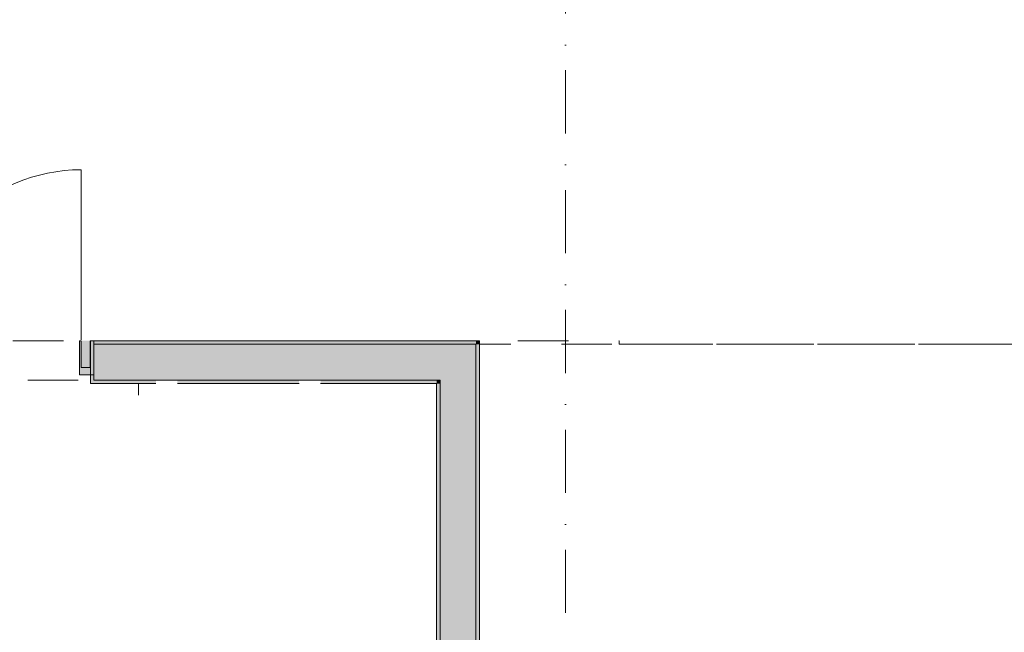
# Model space of a CAD drawing. Header units: millimetres. Extents: x -14761 to 157739, y -22400 to 107990.
# Tile 83 of 228: x 59950 to 65453, y 40789 to 44216. Entities that reach past the tile are written whole.
import ezdxf

# ---------------------------------------------------------------- set-up
doc = ezdxf.new("R2010")
doc.units = ezdxf.units.MM
doc.header["$MEASUREMENT"] = 0
doc.linetypes.add('Штриховая', pattern=[564.444447, 282.222223, -282.222223])
doc.linetypes.add('Штрихпунктирная', pattern=[670.277762, 352.777767, -176.388884, 0, -141.111112])
for name, color, linetype in [('Интерьер - Оборудование бань', 7, 'Continuous'), ('Конструктив - Навесные Стены', 7, 'Continuous'), ('Конструктив - Стены Блок 200 нов', 7, 'Continuous'), ('Элемент Модели - Зона', 7, 'Continuous'), ('Элемент Модели - Оси', 7, 'Continuous')]:
    doc.layers.add(name, color=color, linetype=linetype)

msp = doc.modelspace()

# ---------------------------------------------------------------- hatches: boundary and pattern name
at = {"layer": 'Конструктив - Навесные Стены', "linetype": 'Continuous', "lineweight": 0, "true_color": 0x000000}
for points in [[(60285.4, 42230), (60365.4, 42230), (60365.4, 42420), (60285.4, 42420)], [(60293.7, 42270), (60343.7, 42270), (60343.7, 42420), (60293.7, 42420)]]:
    msp.add_hatch(color=18, dxfattribs=at).paths.add_polyline_path(points)
at = {"layer": 'Конструктив - Стены Блок 200 нов', "linetype": 'Continuous', "lineweight": 0, "true_color": 0x000000}
for points in [[(60365.4, 42180), (60365.4, 42200), (60365.4, 42420), (60345.4, 42420), (60345.4, 42180)], [(62500, 42420), (60365.4, 42420), (60365.4, 42400), (62500, 42400)], [(60365.4, 42400), (60365.4, 42200), (62300, 42200), (62300, 42400)], [(62300, 42200), (62500, 42400), (62300, 42400)], [(62300, 42200), (62500, 42200), (62500, 42400)], [(62500, 42400), (62520, 42420), (62500, 42420)], [(62500, 42400), (62520, 42400), (62520, 42420)], [(62500, 42400), (62500, 39810), (62520, 39810), (62520, 42400)], [(60365.4, 42200), (60365.4, 42180), (60712, 42180), (60712, 42200)], [(60832, 42180), (61512, 42180), (61512, 42200), (60832, 42200)], [(61632, 42180), (62280, 42180), (62280, 42200), (61632, 42200)], [(62280, 42180), (62300, 42200), (62280, 42200)], [(62280, 42180), (62300, 42180), (62300, 42200)], [(62280, 42180), (62280, 36302), (62300, 36302), (62300, 42180)], [(62300, 42200), (62300, 39800), (62500, 39800), (62500, 42200)]]:
    msp.add_hatch(color=18, dxfattribs=at).paths.add_polyline_path(points)

# ---------------------------------------------------------------- linework, layer by layer
at = {"layer": 'Интерьер - Оборудование бань', "color": 7, "linetype": 'Continuous', "lineweight": 15}
msp.add_line((60615, 42115), (60615, 42180), dxfattribs=at)
at = {"layer": 'Конструктив - Навесные Стены', "color": 7, "linetype": 'Continuous', "lineweight": 15}
for p, q in [((60293.7, 42445), (60293.7, 43376.3)), ((60293.7, 42445), (60293.7, 42425)), ((60293.7, 42425), (60293.7, 42445)), ((60285.4, 42420), (60285.4, 42230)), ((60293.7, 42420), (60285.4, 42420)), ((60293.7, 42420), (60293.7, 42270)), ((60365.4, 42420), (60343.7, 42420)), ((60343.7, 42420), (60343.7, 42270)), ((60365.4, 42420), (60365.4, 42230)), ((60343.7, 42270), (60293.7, 42270)), ((60365.4, 42230), (60285.4, 42230))]:
    msp.add_line(p, q, dxfattribs=at)
msp.add_arc((60293.7, 42445), 931.3, 90, 180, dxfattribs=at)
at = {"layer": 'Конструктив - Стены Блок 200 нов', "color": 251, "linetype": 'Continuous', "lineweight": 20, "true_color": 0x575757}
for p, q in [((60345.4, 42420), (60345.4, 42180)), ((60365.4, 42420), (60345.4, 42420)), ((60345.4, 42420), (60345.4, 42180)), ((60365.4, 42200), (60365.4, 42420)), ((62300, 42400), (60365.4, 42400)), ((62500, 42400), (62300, 42400)), ((62500, 42400), (62300, 42400)), ((62500, 42200), (62500, 42400)), ((60365.4, 42180), (60345.4, 42180)), ((60365.4, 42180), (60345.4, 42180)), ((60365.4, 42200), (60712, 42200)), ((60832, 42200), (60712, 42200)), ((60832, 42200), (61512, 42200)), ((61632, 42200), (61512, 42200)), ((61632, 42200), (62280, 42200)), ((62300, 42200), (62280, 42200)), ((62300, 42200), (62280, 42200)), ((62300, 42200), (62300, 39800)), ((62500, 39800), (62500, 42200))]:
    msp.add_line(p, q, dxfattribs=at)
at = {"layer": 'Конструктив - Стены Блок 200 нов', "color": 251, "linetype": 'Continuous', "lineweight": 20, "true_color": 0x575757, "flags": 128}
for points in [[(62500, 42420), (60365.4, 42420)], [(62520, 42420), (62500, 42420)], [(62520, 39810), (62520, 42420)], [(60365.4, 42180), (60712, 42180)], [(60832, 42180), (61512, 42180)], [(61632, 42180), (62280, 42180)], [(62280, 42180), (62280, 36302)]]:
    msp.add_lwpolyline(points, dxfattribs=at)
at = {"layer": 'Элемент Модели - Зона', "color": 7, "linetype": 'Штриховая', "lineweight": 15, "flags": 128}
for points in [[(36150, 44957.4), (36110, 44957.4), (36110, 36320), (41880.3, 36320), (41880.3, 39141.6), (45142.5, 42405.1), (45156.7, 42391), (45156.7, 42420), (63300, 42420), (63300, 42400), (77399.7, 42400), (77399.7, 42420), (114081.4, 42420), (117316.7, 39176.5), (117320.1, 38841.9), (117320.1, 36305), (117360, 36305), (117360, 34300), (117120, 34300), (117120, 35700), (116700, 35700), (116700, 36100), (108300, 36100), (108300, 35700), (107700, 35700), (107700, 36100), (99320, 36100), (99320, 26970), (107700, 26970), (107700, 27650), (108300, 27650), (108300, 26460), (112380, 26460), (112380, 27370), (112500, 27370), (112500, 21180.1), (117120, 21180.1), (117120, 26250), (116650, 26250), (116650, 27750), (117120, 27750), (117120, 32800), (117360, 32800), (117360, 20150.1), (117120, 20150.1), (117120, 20940.1), (99320, 20940.1), (99320, 14650.1), (117120, 14650.1), (117120, 17700.1), (116700.1, 17700.1), (116700.1, 18325.6), (117120, 18325.6), (117120, 18650.1), (117360, 18650.1), (117360, 18320.1), (120850, 18320.1), (120850, 37205.1), (120238.9, 37205.1), (120238.9, 45000), (125700, 45000), (125700, 45300), (126300, 45300), (126300, 45000), (141025, 45000), (141025, 45100), (140125, 45100), (140125, 47500), (132700, 47500), (132700, 53680), (130530, 53680), (130530, 54300), (129182.9, 54300), (126300, 54300), (126300, 53700), (125700, 53700), (125700, 54212.5), (124799.8, 54212.5), (117300, 54212.5), (117300, 53700), (116700, 53700), (116700, 54212.5), (108300, 54212.5), (108300, 53700), (107700, 53700), (107700, 54212.5), (99300, 54212.5), (99300, 53700), (98700, 53700), (98700, 54212.5), (90650, 54212.5), (90650, 53700), (90050, 53700), (89950, 53700), (89950, 48632.8), (77450.1, 48632.8), (77450.1, 53800), (77450.1, 61690), (77460.1, 61690), (77460.1, 67850), (74720, 67850), (74720, 59730), (73964.5, 59730), (73964.5, 54212), (72300.1, 54212), (72300.1, 53700), (71700.1, 53700), (71700.1, 54212), (63300, 54212), (63300, 53700), (62700, 53700), (62700, 54212), (61025, 54212), (61025, 46500), (61025, 45000), (54300, 45000), (54300, 44700), (53700, 44700), (53700, 45000), (45300, 45000), (45300, 44700), (44700, 44700), (44700, 45000), (36750, 45000), (36750, 44700), (36150, 44700)], [(68960.6, 39810), (68960.6, 40710), (69078.2, 40710), (69078.2, 39810), (69979.7, 39810), (69979.7, 39820), (77179.7, 39820), (77179.7, 42400), (62520, 42400), (62520, 39810), (63420, 39810), (63420, 40710), (63540, 40710), (63540, 39810), (64440, 39810), (64440, 39690), (63540, 39690), (63540, 38790), (63420, 38790), (63420, 39690), (62520, 39690), (62520, 36320), (69979.7, 36320), (69979.7, 39690), (69079.7, 39690), (69079.7, 38790), (68959.8, 38790), (68959.8, 39690), (68059.8, 39690), (68059.8, 39810)], [(62300, 36320), (62300, 42200), (51900.2, 42200), (51900.2, 36320)]]:
    msp.add_lwpolyline(points, close=True, dxfattribs=at)
at = {"layer": 'Элемент Модели - Оси', "color": 7, "linetype": 'Штрихпунктирная', "lineweight": 15}
msp.add_line((63000, 92200), (63000, -1975), dxfattribs=at)

doc.saveas('drawing.dxf')
